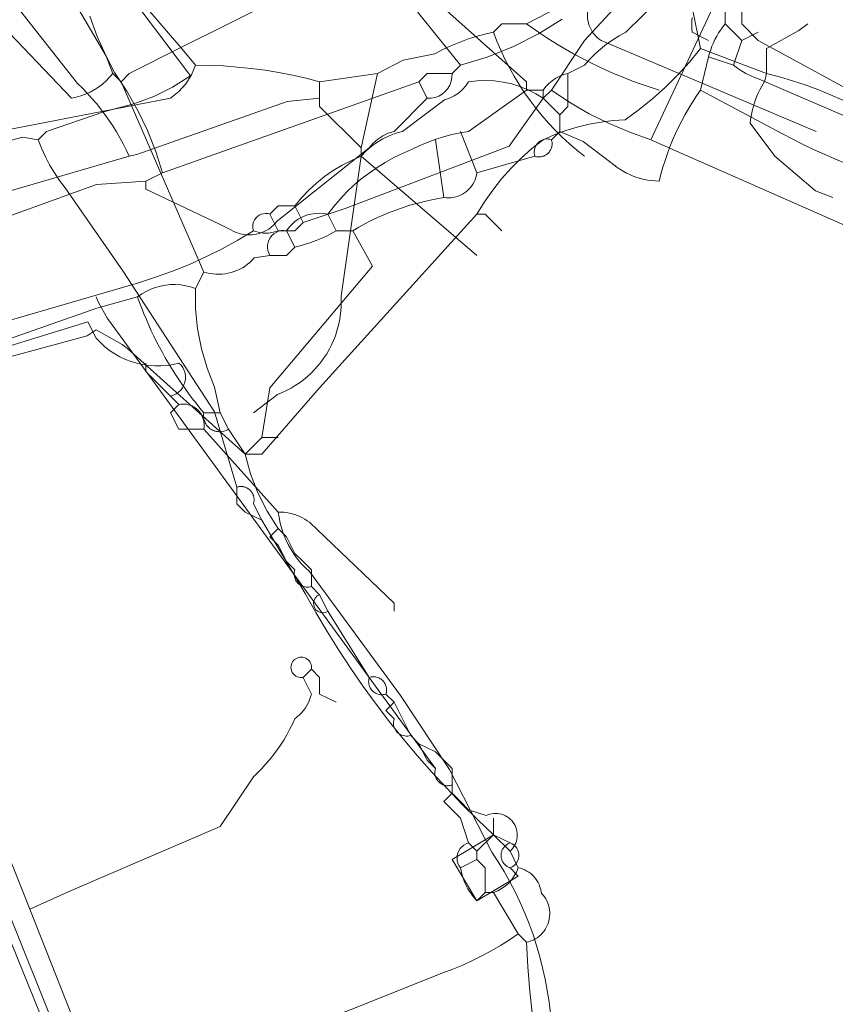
# Model space of a CAD drawing. Header units: inches. Extents: x 158416 to 160804, y 432611 to 437652.
# Tile 117 of 193: x 158597 to 158629, y 436075 to 436115. Entities that reach past the tile are written whole.
import ezdxf

# ---------------------------------------------------------------- set-up
doc = ezdxf.new("R2010")
doc.units = ezdxf.units.IN
doc.header["$MEASUREMENT"] = 0
doc.linetypes.add('COPIER_315', pattern=[0])
doc.linetypes.add('DASHDOT', pattern=[0])
for name, color, linetype in [('4.1-RIOOL-BESTAAND', 251, 'Continuous'), ('4.2-K&L-LAAGSPANNING', 10, 'Continuous'), ('4.2-K&L-LAGEDRUK GAS', 42, 'Continuous'), ('4.2-K&L-MIDDENSPANNING', 10, 'Continuous'), ('4.2-K&L-SIGNAAL KPN', 94, 'Continuous'), ('4.2-K&L-SIGNAAL UPC', 222, 'Continuous'), ('4.2-K&L-WATERLEIDING', 150, 'Continuous')]:
    doc.layers.add(name, color=color, linetype=linetype)

msp = doc.modelspace()

# ---------------------------------------------------------------- linework, layer by layer
at = {"layer": '4.1-RIOOL-BESTAAND', "color": 2, "linetype": 'COPIER_315', "lineweight": 0, "ltscale": 5}
msp.add_line((158615, 436105.333), (158610.333, 436109.333), dxfattribs=at)
for points in [[(158601, 436109.333, 0), (158600.881, 436109.585, 0), (158600.754, 436109.833, 0), (158600.62, 436110.077, 0), (158600.48, 436110.317, 0), (158600.332, 436110.553, 0), (158600.178, 436110.785, 0), (158600.017, 436111.012, 0), (158599.849, 436111.234, 0), (158599.675, 436111.452, 0), (158599.495, 436111.664, 0), (158599.309, 436111.871, 0), (158599.117, 436112.072, 0), (158598.919, 436112.268, 0), (158592.481, 436120.422, 0), (158592.333, 436121, 0)], [(158603.667, 436113, 0), (158604.229, 436112.992, 0), (158604.79, 436112.968, 0), (158605.351, 436112.926, 0), (158605.91, 436112.869, 0), (158606.467, 436112.794, 0), (158607.022, 436112.704, 0), (158607.574, 436112.596, 0), (158608.122, 436112.473, 0), (158608.667, 436112.333, 0), (158611, 436112.667, 0), (158612.026, 436113.205, 0), (158613.308, 436113.461, 0), (158613.627, 436113.628, 0), (158613.954, 436113.781, 0), (158614.287, 436113.92, 0), (158614.625, 436114.045, 0), (158614.968, 436114.156, 0), (158615.315, 436114.252, 0), (158615.667, 436114.333, 0), (158616, 436114.667, 0), (158617, 436114.667, 0), (158618.692, 436115.539, 0)], [(158628.667, 436110.333, 0), (158620, 436114, 0), (158619.926, 436114.052, 0), (158619.856, 436114.109, 0), (158619.79, 436114.171, 0), (158619.73, 436114.238, 0), (158619.675, 436114.31, 0), (158619.625, 436114.385, 0), (158619.582, 436114.464, 0), (158619.544, 436114.547, 0), (158619.513, 436114.631, 0), (158619.489, 436114.718, 0), (158619.471, 436114.807, 0), (158619.46, 436114.897, 0), (158619.456, 436114.987, 0), (158619.459, 436115.077, 0), (158619.469, 436115.167, 0), (158619.485, 436115.256, 0), (158619.509, 436115.343, 0), (158619.539, 436115.428, 0), (158619.575, 436115.511, 0), (158619.618, 436115.591, 0), (158619.667, 436115.667, 0)], [(158624.333, 436114, 0), (158623.667, 436114.333, 0), (158623.661, 436114.481, 0), (158623.659, 436114.63, 0), (158623.66, 436114.778, 0), (158623.665, 436114.926, 0)], [(158606, 436099, 0), (158606.967, 436099.733, 0), (158607.153, 436099.81, 0), (158607.336, 436099.896, 0), (158607.514, 436099.991, 0), (158607.687, 436100.094, 0), (158607.854, 436100.207, 0), (158608.016, 436100.328, 0), (158608.171, 436100.456, 0), (158608.32, 436100.593, 0), (158608.461, 436100.737, 0), (158608.595, 436100.887, 0), (158608.722, 436101.045, 0), (158608.84, 436101.208, 0), (158608.95, 436101.377, 0), (158609.051, 436101.552, 0), (158609.143, 436101.731, 0), (158609.226, 436101.915, 0), (158609.299, 436102.103, 0), (158609.363, 436102.295, 0), (158609.417, 436102.489, 0), (158609.462, 436102.686, 0), (158609.496, 436102.884, 0), (158609.52, 436103.085, 0), (158609.534, 436103.286, 0), (158609.538, 436103.488, 0), (158609.532, 436103.689, 0), (158610.333, 436109.333, 0), (158610.333, 436109.667, 0), (158611, 436112.667, 0)], [(158610.333, 436109.667, 0), (158608.667, 436111.333, 0), (158608.667, 436111.667, 0), (158608.667, 436112.333, 0)], [(158589, 436106.333, 0), (158589.667, 436106.333, 0), (158589.701, 436106.414, 0), (158589.749, 436106.488, 0), (158589.808, 436106.552, 0), (158589.877, 436106.607, 0), (158589.954, 436106.649, 0), (158590.036, 436106.677, 0), (158590.123, 436106.692, 0), (158590.211, 436106.692, 0), (158590.297, 436106.677, 0), (158590.38, 436106.649, 0), (158590.457, 436106.607, 0), (158590.526, 436106.552, 0), (158590.585, 436106.488, 0), (158590.632, 436106.414, 0), (158590.667, 436106.333, 0), (158601, 436109.333, 0), (158601.3, 436109.4, 0), (158607.359, 436111.539, 0), (158608.667, 436111.667, 0)], [(158606.333, 436055.333, 0), (158597, 436079, 0), (158592.9, 436089.3, 0)], [(158597, 436079, 0), (158598.633, 436079.733, 0), (158604.667, 436082.333, 0), (158606, 436084.333, 0), (158606.175, 436084.499, 0), (158606.344, 436084.67, 0), (158606.506, 436084.848, 0), (158606.663, 436085.031, 0), (158606.813, 436085.219, 0), (158606.956, 436085.412, 0), (158607.092, 436085.611, 0), (158607.222, 436085.814, 0), (158607.344, 436086.021, 0), (158607.459, 436086.232, 0), (158607.567, 436086.448, 0), (158607.667, 436086.667, 0), (158607.764, 436086.742, 0), (158607.856, 436086.823, 0), (158607.941, 436086.911, 0), (158608.02, 436087.006, 0), (158608.092, 436087.105, 0), (158608.156, 436087.21, 0), (158608.213, 436087.319, 0), (158608.262, 436087.432, 0), (158608.302, 436087.548, 0), (158608.333, 436087.667, 0), (158608, 436088.333, 0), (158607.941, 436088.327, 0), (158607.881, 436088.329, 0), (158607.822, 436088.34, 0), (158607.765, 436088.359, 0), (158607.711, 436088.386, 0), (158607.663, 436088.421, 0), (158607.619, 436088.463, 0), (158607.582, 436088.51, 0), (158607.552, 436088.562, 0), (158607.531, 436088.618, 0), (158607.517, 436088.676, 0), (158607.512, 436088.736, 0), (158607.515, 436088.796, 0), (158607.528, 436088.854, 0), (158607.548, 436088.911, 0), (158607.577, 436088.963, 0), (158607.613, 436089.011, 0), (158607.655, 436089.054, 0), (158607.703, 436089.09, 0), (158607.756, 436089.118, 0), (158607.812, 436089.139, 0), (158607.871, 436089.151, 0), (158607.931, 436089.155, 0), (158607.99, 436089.15, 0), (158608.049, 436089.136, 0), (158608.105, 436089.114, 0), (158608.157, 436089.085, 0), (158608.204, 436089.048, 0), (158608.245, 436089.004, 0), (158608.28, 436088.955, 0), (158608.307, 436088.902, 0), (158608.327, 436088.845, 0), (158608.337, 436088.786, 0), (158608.34, 436088.726, 0), (158608.333, 436088.667, 0)], [(158609.333, 436087.333, 0), (158608.667, 436087.667, 0), (158608.667, 436088.333, 0), (158608.333, 436088.667, 0), (158608, 436088.333, 0)]]:
    msp.add_polyline3d(points, dxfattribs=at)
for centre, radius, start, end in [((158627.578, 436129.156), 17.939, 233.8688, 253.0017), ((158626.091, 436118.133), 11.095, 200.0278, 232.4793)]:
    msp.add_arc(centre, radius, start, end, dxfattribs=at)
at = {"layer": '4.2-K&L-LAAGSPANNING', "linetype": 'DASHDOT', "lineweight": 0, "ltscale": 2}
for p, q in [((158613.667, 436107.667), (158613.333, 436110)), ((158609.333, 436106.333), (158609, 436107)), ((158607.667, 436105.667), (158607.333, 436106.333)), ((158604, 436099), (158604.667, 436099)), ((158606.333, 436098), (158607, 436098)), ((158616.333, 436081.333), (158615.667, 436082)), ((158614.333, 436080.667), (158615, 436081))]:
    msp.add_line(p, q, dxfattribs=at)
for points in [[(158580, 436131.667, 0), (158585.333, 436126, 0), (158585.333, 436125.667, 0), (158598.667, 436111.667, 0), (158598.861, 436111.708, 0), (158599.052, 436111.764, 0), (158599.238, 436111.833, 0), (158599.419, 436111.916, 0), (158599.593, 436112.012, 0), (158599.759, 436112.12, 0), (158599.918, 436112.241, 0), (158600.066, 436112.372, 0), (158600.205, 436112.515, 0), (158600.333, 436112.667, 0)], [(158617, 436112, 0), (158617, 436112.333, 0), (158612.06, 436116.747, 0), (158611, 436117.667, 0), (158603, 436113.667, 0), (158601, 436112.667, 0), (158600.667, 436112.333, 0)], [(158625.667, 436114, 0), (158625, 436114.667, 0), (158625, 436115.333, 0), (158624.667, 436115.667, 0), (158624.667, 436116.333, 0)], [(158606.667, 436105.333, 0), (158606.617, 436105.429, 0), (158606.583, 436105.532, 0), (158606.566, 436105.639, 0), (158606.568, 436105.747, 0), (158606.587, 436105.853, 0), (158606.623, 436105.955, 0), (158606.675, 436106.05, 0), (158606.742, 436106.135, 0), (158606.822, 436106.207, 0), (158606.913, 436106.266, 0), (158607.013, 436106.308, 0), (158607.118, 436106.334, 0), (158607.226, 436106.343, 0), (158607.333, 436106.333, 0), (158607.437, 436106.473, 0), (158607.555, 436106.6, 0), (158607.687, 436106.713, 0), (158607.83, 436106.811, 0), (158607.983, 436106.893, 0), (158608.144, 436106.957, 0), (158608.311, 436107.003, 0), (158608.483, 436107.031, 0), (158608.656, 436107.04, 0), (158608.829, 436107.029, 0), (158609, 436107, 0), (158609.239, 436107.31, 0), (158609.494, 436107.608, 0), (158609.764, 436107.892, 0), (158610.048, 436108.162, 0), (158610.345, 436108.417, 0), (158610.656, 436108.657, 0), (158610.978, 436108.88, 0), (158611.311, 436109.086, 0), (158611.654, 436109.276, 0), (158612.006, 436109.447, 0), (158612.367, 436109.6, 0), (158612.679, 436109.751, 0), (158612.997, 436109.886, 0), (158613.322, 436110.007, 0), (158613.652, 436110.112, 0), (158613.987, 436110.202, 0), (158614.325, 436110.275, 0), (158614.667, 436110.333, 0), (158617, 436112, 0), (158617.667, 436112, 0), (158617.776, 436112.138, 0), (158617.899, 436112.263, 0), (158618.034, 436112.375, 0), (158618.18, 436112.472, 0), (158618.335, 436112.554, 0), (158618.498, 436112.619, 0), (158618.667, 436112.667, 0), (158619.333, 436113, 0), (158619.537, 436113.229, 0), (158619.754, 436113.447, 0), (158619.982, 436113.652, 0), (158620.222, 436113.843, 0), (158620.472, 436114.021, 0), (158620.732, 436114.185, 0), (158621, 436114.333, 0), (158622.333, 436115.667, 0)], [(158608.333, 436092, 0), (158608.333, 436092.667, 0), (158608, 436093, 0), (158607.667, 436093.333, 0), (158607.333, 436094, 0), (158607, 436094.333, 0), (158606.557, 436095.03, 0), (158606.184, 436095.767, 0), (158605.887, 436096.537, 0), (158605.667, 436097.333, 0), (158605, 436098.333, 0), (158604.667, 436099, 0), (158604.433, 436100.033, 0), (158604.133, 436100.791, 0), (158603.904, 436101.573, 0), (158603.75, 436102.374, 0), (158603.67, 436103.185, 0), (158603.667, 436104, 0), (158604, 436104.667, 0), (158600.667, 436112.333, 0), (158600.333, 436112.667, 0), (158600.067, 436113.367, 0), (158599.711, 436114.16, 0), (158599.413, 436114.978, 0)], [(158615, 436108.667, 0), (158617.333, 436109.333, 0), (158617.317, 436109.396, 0), (158617.308, 436109.46, 0), (158617.307, 436109.525, 0), (158617.314, 436109.589, 0), (158617.329, 436109.652, 0), (158617.351, 436109.713, 0), (158617.381, 436109.771, 0), (158617.418, 436109.824, 0), (158617.461, 436109.873, 0), (158617.509, 436109.916, 0), (158617.563, 436109.952, 0), (158617.62, 436109.982, 0), (158617.681, 436110.005, 0), (158617.744, 436110.02, 0), (158617.808, 436110.027, 0), (158617.873, 436110.026, 0), (158617.937, 436110.017, 0), (158618, 436110, 0), (158618.333, 436110.333, 0), (158619.273, 436109.92, 0), (158620.393, 436109.08, 0), (158620.51, 436108.983, 0), (158620.631, 436108.891, 0), (158620.756, 436108.806, 0), (158620.886, 436108.728, 0), (158621.019, 436108.656, 0), (158621.156, 436108.591, 0), (158621.296, 436108.533, 0), (158621.439, 436108.482, 0), (158621.584, 436108.438, 0), (158621.732, 436108.402, 0), (158621.881, 436108.374, 0), (158622.031, 436108.352, 0), (158622.182, 436108.339, 0), (158622.333, 436108.333, 0), (158622.407, 436108.613, 0), (158622.488, 436108.891, 0), (158622.576, 436109.166, 0), (158622.671, 436109.44, 0), (158622.774, 436109.71, 0), (158622.883, 436109.978, 0), (158622.999, 436110.243, 0), (158623.122, 436110.505, 0), (158623.252, 436110.763, 0), (158623.389, 436111.018, 0), (158623.532, 436111.269, 0), (158623.682, 436111.517, 0), (158623.838, 436111.761, 0), (158624, 436112, 0), (158624.333, 436113.333, 0), (158624.37, 436113.479, 0), (158624.414, 436113.623, 0), (158624.465, 436113.765, 0), (158624.522, 436113.904, 0), (158624.586, 436114.04, 0), (158624.657, 436114.173, 0), (158624.734, 436114.303, 0), (158624.817, 436114.428, 0), (158624.905, 436114.55, 0), (158625, 436114.667, 0)], [(158625.333, 436113, 0), (158625.667, 436114, 0), (158626.333, 436114.333, 0)], [(158641.333, 436104.333, 0), (158640.3, 436104.567, 0), (158636.333, 436105.667, 0), (158635.667, 436106.333, 0), (158635.667, 436108, 0), (158635, 436108.667, 0), (158630.633, 436110.6, 0), (158626.367, 436112.433, 0), (158626.181, 436112.501, 0), (158626, 436112.58, 0), (158625.825, 436112.67, 0), (158625.654, 436112.77, 0), (158625.49, 436112.88, 0), (158625.333, 436113, 0), (158624.333, 436113.333, 0)], [(158617.333, 436109.333, 0), (158617.368, 436109.323, 0), (158617.404, 436109.315, 0), (158617.44, 436109.31, 0), (158617.476, 436109.307, 0), (158617.513, 436109.306, 0), (158617.549, 436109.308, 0), (158617.585, 436109.313, 0), (158617.621, 436109.32, 0), (158617.656, 436109.33, 0), (158617.691, 436109.342, 0), (158617.724, 436109.356, 0), (158617.757, 436109.373, 0), (158617.788, 436109.392, 0), (158617.818, 436109.413, 0), (158617.846, 436109.436, 0), (158617.873, 436109.461, 0), (158617.898, 436109.487, 0), (158617.921, 436109.516, 0), (158617.942, 436109.545, 0), (158617.961, 436109.577, 0), (158617.977, 436109.609, 0), (158617.992, 436109.643, 0), (158618.004, 436109.677, 0), (158618.013, 436109.712, 0), (158618.02, 436109.748, 0), (158618.025, 436109.784, 0), (158618.027, 436109.821, 0), (158618.027, 436109.857, 0), (158618.024, 436109.893, 0), (158618.018, 436109.93, 0), (158618.01, 436109.965, 0), (158618, 436110, 0), (158618.333, 436110.333, 0), (158618.333, 436111, 0), (158618.667, 436111.333, 0), (158618.667, 436112.667, 0)], [(158618.333, 436111, 0), (158617.667, 436111.667, 0), (158617.667, 436112, 0)], [(158629.851, 436109.043, 0), (158629.418, 436109.223, 0), (158628.987, 436109.41, 0), (158628.56, 436109.605, 0), (158628.137, 436109.807, 0), (158627.717, 436110.017, 0), (158627.3, 436110.233, 0), (158624, 436112, 0)], [(158604, 436104.667, 0), (158604.12, 436104.633, 0), (158604.241, 436104.607, 0), (158604.364, 436104.589, 0), (158604.487, 436104.578, 0), (158604.611, 436104.576, 0), (158604.735, 436104.582, 0), (158604.859, 436104.596, 0), (158604.981, 436104.617, 0), (158605.101, 436104.647, 0), (158605.22, 436104.684, 0), (158605.335, 436104.728, 0), (158605.448, 436104.781, 0), (158605.557, 436104.84, 0), (158605.662, 436104.906, 0), (158605.763, 436104.979, 0), (158605.858, 436105.058, 0), (158605.949, 436105.143, 0), (158606.033, 436105.233, 0), (158606.667, 436105.333, 0), (158607.333, 436105.333, 0), (158607.667, 436105.667, 0), (158607.885, 436105.721, 0), (158608.102, 436105.784, 0), (158608.315, 436105.855, 0), (158608.526, 436105.935, 0), (158608.734, 436106.023, 0), (158608.937, 436106.118, 0), (158609.137, 436106.222, 0), (158609.333, 436106.333, 0), (158610, 436106.333, 0), (158610.242, 436106.475, 0), (158610.488, 436106.609, 0), (158610.738, 436106.737, 0), (158610.991, 436106.858, 0), (158611.247, 436106.972, 0), (158611.507, 436107.078, 0), (158611.769, 436107.178, 0), (158612.034, 436107.27, 0), (158612.301, 436107.355, 0), (158612.57, 436107.432, 0), (158612.842, 436107.502, 0), (158613.115, 436107.565, 0), (158613.39, 436107.619, 0), (158613.667, 436107.667, 0), (158613.764, 436107.656, 0), (158613.861, 436107.654, 0), (158613.959, 436107.659, 0), (158614.055, 436107.673, 0), (158614.151, 436107.695, 0), (158614.244, 436107.725, 0), (158614.334, 436107.762, 0), (158614.421, 436107.807, 0), (158614.503, 436107.859, 0), (158614.581, 436107.917, 0), (158614.654, 436107.982, 0), (158614.722, 436108.053, 0), (158614.783, 436108.129, 0), (158614.837, 436108.21, 0), (158614.885, 436108.295, 0), (158614.925, 436108.384, 0), (158614.958, 436108.476, 0), (158614.983, 436108.571, 0), (158615, 436108.667, 0), (158614.333, 436110.333, 0)], [(158605.667, 436097.333, 0), (158606.333, 436098, 0), (158606.667, 436100, 0), (158610.8, 436104.9, 0), (158610, 436106.333, 0)], [(158581.333, 436098, 0), (158582, 436097.667, 0), (158587, 436098.667, 0), (158587.667, 436099, 0), (158599.696, 436103.216, 0), (158601.333, 436103.667, 0), (158601.501, 436103.784, 0), (158601.679, 436103.887, 0), (158601.865, 436103.975, 0), (158602.057, 436104.046, 0), (158602.255, 436104.101, 0), (158602.456, 436104.138, 0), (158602.661, 436104.159, 0), (158602.866, 436104.162, 0), (158603.07, 436104.147, 0), (158603.273, 436104.115, 0), (158603.472, 436104.066, 0), (158603.667, 436104, 0)], [(158605, 436098.333, 0), (158604.955, 436098.307, 0), (158604.908, 436098.285, 0), (158604.859, 436098.266, 0), (158604.809, 436098.251, 0), (158604.758, 436098.24, 0), (158604.706, 436098.234, 0), (158604.654, 436098.231, 0), (158604.601, 436098.233, 0), (158604.549, 436098.239, 0), (158604.498, 436098.249, 0), (158604.448, 436098.263, 0), (158604.399, 436098.28, 0), (158604.351, 436098.302, 0), (158604.305, 436098.328, 0), (158604.262, 436098.357, 0), (158604.221, 436098.389, 0), (158604.183, 436098.425, 0), (158604.147, 436098.463, 0), (158604.115, 436098.504, 0), (158604.086, 436098.548, 0), (158604.061, 436098.593, 0), (158604.039, 436098.641, 0), (158604.021, 436098.69, 0), (158604.008, 436098.741, 0), (158603.998, 436098.792, 0), (158603.992, 436098.844, 0), (158603.991, 436098.896, 0), (158603.993, 436098.948, 0), (158604, 436099, 0), (158603.843, 436099.189, 0), (158603.689, 436099.38, 0), (158603.538, 436099.574, 0), (158603.39, 436099.771, 0), (158603.246, 436099.97, 0), (158603.105, 436100.171, 0), (158602.968, 436100.374, 0), (158602.834, 436100.58, 0), (158602.703, 436100.788, 0), (158602.576, 436100.998, 0), (158602.452, 436101.211, 0), (158602.332, 436101.425, 0), (158602.215, 436101.641, 0), (158602.102, 436101.86, 0), (158601.993, 436102.08, 0), (158601.888, 436102.301, 0), (158601.786, 436102.525, 0), (158601.688, 436102.75, 0), (158601.593, 436102.977, 0), (158601.503, 436103.206, 0), (158601.416, 436103.435, 0), (158601.333, 436103.667, 0)], [(158611.333, 436087.667, 0), (158611.282, 436087.652, 0), (158611.23, 436087.643, 0), (158611.177, 436087.64, 0), (158611.124, 436087.641, 0), (158611.072, 436087.648, 0), (158611.02, 436087.661, 0), (158610.97, 436087.678, 0), (158610.922, 436087.7, 0), (158610.876, 436087.727, 0), (158610.833, 436087.758, 0), (158610.794, 436087.794, 0), (158610.758, 436087.833, 0), (158610.727, 436087.876, 0), (158610.7, 436087.922, 0), (158610.678, 436087.97, 0), (158610.661, 436088.02, 0), (158610.648, 436088.072, 0), (158610.641, 436088.124, 0), (158610.64, 436088.177, 0), (158610.643, 436088.23, 0), (158610.652, 436088.282, 0), (158610.667, 436088.333, 0), (158609, 436091, 0), (158608.667, 436091.667, 0), (158608.333, 436092, 0), (158608.282, 436091.986, 0), (158608.23, 436091.977, 0), (158608.177, 436091.973, 0), (158608.124, 436091.975, 0), (158608.072, 436091.982, 0), (158608.02, 436091.994, 0), (158607.97, 436092.011, 0), (158607.922, 436092.034, 0), (158607.876, 436092.06, 0), (158607.833, 436092.092, 0), (158607.794, 436092.127, 0), (158607.759, 436092.167, 0), (158607.727, 436092.209, 0), (158607.7, 436092.255, 0), (158607.678, 436092.303, 0), (158607.661, 436092.353, 0), (158607.648, 436092.405, 0), (158607.641, 436092.457, 0), (158607.64, 436092.51, 0), (158607.643, 436092.563, 0), (158607.652, 436092.616, 0), (158607.667, 436092.667, 0), (158607.333, 436093, 0), (158607, 436093.667, 0), (158606.667, 436094, 0), (158607, 436094.333, 0)], [(158614, 436084, 0), (158613.96, 436083.989, 0), (158613.919, 436083.98, 0), (158613.878, 436083.975, 0), (158613.836, 436083.973, 0), (158613.795, 436083.974, 0), (158613.753, 436083.979, 0), (158613.712, 436083.987, 0), (158613.672, 436083.998, 0), (158613.633, 436084.013, 0), (158613.595, 436084.03, 0), (158613.559, 436084.05, 0), (158613.524, 436084.073, 0), (158613.491, 436084.099, 0), (158613.461, 436084.127, 0), (158613.432, 436084.158, 0), (158613.407, 436084.191, 0), (158613.384, 436084.225, 0), (158613.363, 436084.262, 0), (158613.346, 436084.3, 0), (158613.332, 436084.339, 0), (158613.32, 436084.379, 0), (158613.312, 436084.42, 0), (158613.308, 436084.461, 0), (158613.306, 436084.503, 0), (158613.308, 436084.544, 0), (158613.313, 436084.586, 0), (158613.322, 436084.627, 0), (158613.333, 436084.667, 0), (158613, 436085, 0), (158612.667, 436085.667, 0), (158612.333, 436086, 0), (158612, 436086.667, 0), (158611.667, 436087.333, 0), (158611.333, 436087.667, 0), (158611.345, 436087.707, 0), (158611.353, 436087.748, 0), (158611.358, 436087.789, 0), (158611.36, 436087.83, 0), (158611.359, 436087.872, 0), (158611.354, 436087.914, 0), (158611.346, 436087.954, 0), (158611.335, 436087.995, 0), (158611.321, 436088.034, 0), (158611.303, 436088.072, 0), (158611.283, 436088.108, 0), (158611.26, 436088.143, 0), (158611.234, 436088.175, 0), (158611.206, 436088.206, 0), (158611.175, 436088.234, 0), (158611.143, 436088.26, 0), (158611.108, 436088.283, 0), (158611.072, 436088.303, 0), (158611.034, 436088.321, 0), (158610.995, 436088.335, 0), (158610.954, 436088.346, 0), (158610.914, 436088.354, 0), (158610.872, 436088.359, 0), (158610.83, 436088.36, 0), (158610.789, 436088.358, 0), (158610.748, 436088.353, 0), (158610.707, 436088.345, 0), (158610.667, 436088.333, 0)], [(158617, 436077.667, 0), (158617.09, 436077.689, 0), (158617.178, 436077.719, 0), (158617.264, 436077.755, 0), (158617.346, 436077.798, 0), (158617.425, 436077.847, 0), (158617.499, 436077.903, 0), (158617.569, 436077.964, 0), (158617.634, 436078.031, 0), (158617.693, 436078.102, 0), (158617.747, 436078.178, 0), (158617.794, 436078.258, 0), (158617.835, 436078.342, 0), (158617.869, 436078.428, 0), (158617.896, 436078.517, 0), (158617.916, 436078.608, 0), (158617.929, 436078.7, 0), (158617.934, 436078.792, 0), (158617.932, 436078.885, 0), (158617.923, 436078.978, 0), (158617.906, 436079.069, 0), (158617.883, 436079.159, 0), (158617.852, 436079.246, 0), (158617.814, 436079.331, 0), (158617.77, 436079.413, 0), (158617.719, 436079.491, 0), (158617.662, 436079.565, 0), (158617.6, 436079.633, 0), (158617.587, 436079.726, 0), (158617.567, 436079.817, 0), (158617.54, 436079.906, 0), (158617.505, 436079.992, 0), (158617.464, 436080.076, 0), (158617.417, 436080.156, 0), (158617.363, 436080.232, 0), (158617.303, 436080.304, 0), (158617.238, 436080.37, 0), (158617.168, 436080.431, 0), (158617.093, 436080.487, 0), (158617.014, 436080.536, 0), (158616.931, 436080.579, 0), (158616.846, 436080.615, 0), (158616.757, 436080.645, 0), (158616.667, 436080.667, 0), (158616.333, 436081.333, 0), (158616.391, 436081.39, 0), (158616.443, 436081.451, 0), (158616.489, 436081.518, 0), (158616.529, 436081.588, 0), (158616.563, 436081.661, 0), (158616.589, 436081.738, 0), (158616.608, 436081.816, 0), (158616.62, 436081.896, 0), (158616.624, 436081.977, 0), (158616.621, 436082.057, 0), (158616.611, 436082.137, 0), (158616.593, 436082.216, 0), (158616.568, 436082.293, 0), (158616.536, 436082.367, 0), (158616.497, 436082.438, 0), (158616.452, 436082.505, 0), (158616.401, 436082.567, 0), (158616.344, 436082.625, 0), (158616.282, 436082.677, 0), (158616.216, 436082.723, 0), (158616.146, 436082.762, 0), (158616.072, 436082.796, 0), (158615.996, 436082.822, 0), (158615.917, 436082.841, 0), (158615.837, 436082.852, 0), (158615.757, 436082.856, 0), (158615.676, 436082.853, 0), (158615.596, 436082.842, 0), (158615.517, 436082.824, 0), (158615.441, 436082.799, 0), (158615.367, 436082.767, 0), (158614.667, 436083, 0), (158614.333, 436083.333, 0), (158614, 436083.667, 0), (158614, 436084, 0), (158614, 436084.667, 0), (158613.667, 436085, 0), (158613.333, 436085.333, 0), (158612.667, 436085.667, 0), (158612.333, 436086, 0), (158612.274, 436085.984, 0), (158612.213, 436085.975, 0), (158612.152, 436085.973, 0), (158612.091, 436085.979, 0), (158612.031, 436085.991, 0), (158611.972, 436086.01, 0), (158611.917, 436086.036, 0), (158611.865, 436086.068, 0), (158611.816, 436086.106, 0), (158611.773, 436086.15, 0), (158611.735, 436086.198, 0), (158611.703, 436086.25, 0), (158611.677, 436086.306, 0), (158611.658, 436086.364, 0), (158611.645, 436086.424, 0), (158611.64, 436086.485, 0), (158611.642, 436086.547, 0), (158611.651, 436086.607, 0), (158611.667, 436086.667, 0), (158611.333, 436087, 0), (158611.667, 436087.333, 0)], [(158615, 436081.333, 0), (158614.667, 436081.667, 0), (158614.333, 436082.667, 0), (158614, 436083, 0), (158613.667, 436083.333, 0), (158614, 436083.667, 0)], [(158615.333, 436079.667, 0), (158615.333, 436080.667, 0), (158615, 436081, 0), (158615, 436081.333, 0), (158615.667, 436082, 0), (158615.667, 436082.667, 0)], [(158617.243, 436074.706, 0), (158617.126, 436075.689, 0), (158617.045, 436076.677, 0), (158617, 436077.667, 0), (158616.667, 436078, 0), (158615.667, 436079.667, 0), (158615.333, 436079.667, 0), (158615, 436079.333, 0), (158614.807, 436079.565, 0), (158614.641, 436079.818, 0), (158614.506, 436080.089, 0), (158614.403, 436080.373, 0), (158614.333, 436080.667, 0), (158614.277, 436080.753, 0), (158614.235, 436080.848, 0), (158614.209, 436080.949, 0), (158614.2, 436081.052, 0), (158614.208, 436081.155, 0), (158614.232, 436081.256, 0), (158614.273, 436081.351, 0), (158614.329, 436081.439, 0), (158614.398, 436081.516, 0), (158614.479, 436081.581, 0), (158614.569, 436081.631, 0), (158614.667, 436081.667, 0)], [(158602.367, 436071.933, 0), (158613.633, 436076.433, 0), (158614.034, 436076.584, 0), (158614.429, 436076.749, 0), (158614.819, 436076.926, 0), (158615.202, 436077.116, 0), (158615.579, 436077.319, 0), (158615.949, 436077.534, 0), (158616.312, 436077.761, 0), (158616.667, 436078, 0)]]:
    msp.add_polyline3d(points, dxfattribs=at)
for centre, radius, start, end in [((158608.796, 436091.315), 0.375, 110.204, 302.9471), ((158615.12, 436081.213), 1.64, 289.458, 340.542)]:
    msp.add_arc(centre, radius, start, end, dxfattribs=at)
at = {"layer": '4.2-K&L-LAGEDRUK GAS', "linetype": 'Continuous', "lineweight": 0, "ltscale": 15}
for points in [[(158637.333, 436108, 0), (158626.333, 436114, 0), (158625.667, 436114.667, 0), (158625.667, 436116, 0)], [(158594.7, 436101.233, 0), (158599.333, 436102.667, 0), (158599.667, 436102, 0), (158599.835, 436101.823, 0), (158600.016, 436101.659, 0), (158600.209, 436101.508, 0), (158600.412, 436101.373, 0), (158600.625, 436101.252, 0), (158600.846, 436101.148, 0), (158601.074, 436101.061, 0), (158601.308, 436100.991, 0), (158601.547, 436100.938, 0), (158601.789, 436100.903, 0), (158602.033, 436100.886, 0), (158602.277, 436100.888, 0), (158602.521, 436100.907, 0), (158602.762, 436100.945, 0), (158603, 436101, 0), (158603.085, 436100.914, 0), (158603.155, 436100.815, 0), (158603.209, 436100.707, 0), (158603.245, 436100.591, 0), (158603.263, 436100.472, 0), (158603.262, 436100.351, 0), (158603.241, 436100.231, 0), (158603.203, 436100.117, 0), (158603.147, 436100.009, 0), (158603.075, 436099.912, 0), (158602.989, 436099.827, 0), (158602.89, 436099.757, 0), (158602.782, 436099.703, 0), (158602.667, 436099.667, 0), (158603, 436099.333, 0), (158602.667, 436099, 0), (158603, 436098.333, 0), (158604, 436098.333, 0)], [(158602.667, 436099.667, 0), (158601.667, 436100.667, 0), (158601.667, 436101, 0)], [(158611.667, 436091, 0), (158611.667, 436091.333, 0), (158608.258, 436094.584, 0), (158608.166, 436094.649, 0), (158608.071, 436094.709, 0), (158607.973, 436094.764, 0), (158607.872, 436094.814, 0), (158607.769, 436094.857, 0), (158607.663, 436094.896, 0), (158607.556, 436094.928, 0), (158607.447, 436094.955, 0), (158607.336, 436094.975, 0), (158607.225, 436094.99, 0), (158607.112, 436094.998, 0), (158607, 436095, 0), (158604, 436098.333, 0), (158604.012, 436098.408, 0), (158604.016, 436098.484, 0), (158604.015, 436098.56, 0), (158604.006, 436098.635, 0), (158603.99, 436098.71, 0), (158603.968, 436098.782, 0), (158603.94, 436098.853, 0), (158603.905, 436098.92, 0), (158603.865, 436098.985, 0), (158603.819, 436099.045, 0), (158603.768, 436099.101, 0), (158603.712, 436099.152, 0), (158603.651, 436099.198, 0), (158603.587, 436099.239, 0), (158603.52, 436099.273, 0), (158603.449, 436099.302, 0), (158603.376, 436099.324, 0), (158603.302, 436099.339, 0), (158603.227, 436099.348, 0), (158603.151, 436099.35, 0), (158603.075, 436099.345, 0), (158603, 436099.333, 0)], [(158617.96, 436074.797, 0), (158617.905, 436075.26, 0), (158617.834, 436075.72, 0), (158617.749, 436076.178, 0), (158617.648, 436076.633, 0), (158617.533, 436077.084, 0), (158617.403, 436077.532, 0), (158617.259, 436077.975, 0), (158617.1, 436078.412, 0), (158616.926, 436078.845, 0), (158616.739, 436079.271, 0), (158616.538, 436079.692, 0), (158616.324, 436080.105, 0), (158616.095, 436080.511, 0), (158615.854, 436080.91, 0), (158615.6, 436081.3, 0), (158613.9, 436084.633, 0), (158611.919, 436087.602, 0), (158608.253, 436092.607, 0), (158608.084, 436092.763, 0), (158607.925, 436092.93, 0), (158607.777, 436093.106, 0), (158607.64, 436093.291, 0), (158607.515, 436093.485, 0), (158607.401, 436093.685, 0), (158607.301, 436093.893, 0), (158607.213, 436094.106, 0), (158607.139, 436094.324, 0), (158607.079, 436094.546, 0), (158607.033, 436094.772, 0), (158607, 436095, 0)]]:
    msp.add_polyline3d(points, dxfattribs=at)
at = {"layer": '4.2-K&L-MIDDENSPANNING', "linetype": 'Continuous', "lineweight": 0, "ltscale": 1.75}
for points in [[(158574.667, 436104, 0), (158596.7, 436110.1, 0), (158597.333, 436110, 0), (158597.667, 436110.333, 0), (158599.971, 436111.118, 0), (158600.367, 436111.233, 0), (158601.188, 436111.447, 0), (158601.984, 436111.742, 0), (158602.746, 436112.117, 0), (158603.467, 436112.567, 0), (158599.081, 436118.398, 0), (158570.083, 436150.739, 0), (158545.667, 436176.333, 0)], [(158616.333, 436080.667, 0), (158616.414, 436080.701, 0), (158616.488, 436080.749, 0), (158616.552, 436080.808, 0), (158616.607, 436080.877, 0), (158616.649, 436080.954, 0), (158616.677, 436081.036, 0), (158616.692, 436081.123, 0), (158616.692, 436081.211, 0), (158616.677, 436081.297, 0), (158616.649, 436081.38, 0), (158616.607, 436081.457, 0), (158616.552, 436081.526, 0), (158616.488, 436081.585, 0), (158616.414, 436081.632, 0), (158616.333, 436081.667, 0), (158615.667, 436082, 0), (158615.024, 436082.608, 0), (158614.396, 436083.231, 0), (158613.783, 436083.868, 0), (158613.184, 436084.519, 0), (158612.6, 436085.184, 0), (158612.032, 436085.862, 0), (158611.48, 436086.553, 0), (158610.943, 436087.256, 0), (158610.423, 436087.972, 0), (158609.92, 436088.699, 0), (158609.433, 436089.438, 0), (158608.963, 436090.187, 0), (158608.511, 436090.948, 0), (158608.077, 436091.718, 0), (158606.333, 436094.667, 0), (158605.667, 436095, 0), (158605.333, 436095.333, 0), (158605.333, 436096, 0), (158604.433, 436099.033, 0), (158600.744, 436104.718, 0), (158598.413, 436108.06, 0), (158598.19, 436108.357, 0), (158597.983, 436108.666, 0), (158597.793, 436108.985, 0), (158597.621, 436109.315, 0), (158597.468, 436109.654, 0), (158597.333, 436110, 0)], [(158606.333, 436094.667, 0), (158606, 436095.333, 0), (158606.007, 436095.356, 0), (158606.013, 436095.379, 0), (158606.018, 436095.402, 0), (158606.022, 436095.426, 0), (158606.025, 436095.45, 0), (158606.027, 436095.473, 0), (158606.027, 436095.497, 0), (158606.027, 436095.521, 0), (158606.025, 436095.545, 0), (158606.023, 436095.568, 0), (158606.019, 436095.592, 0), (158606.015, 436095.615, 0), (158606.009, 436095.638, 0), (158606.002, 436095.661, 0), (158605.994, 436095.684, 0), (158605.985, 436095.706, 0), (158605.976, 436095.728, 0), (158605.965, 436095.749, 0), (158605.953, 436095.77, 0), (158605.94, 436095.79, 0), (158605.927, 436095.809, 0), (158605.913, 436095.828, 0), (158605.897, 436095.847, 0), (158605.881, 436095.864, 0), (158605.864, 436095.881, 0), (158605.847, 436095.897, 0), (158605.828, 436095.913, 0), (158605.809, 436095.927, 0), (158605.79, 436095.94, 0), (158605.77, 436095.953, 0), (158605.749, 436095.965, 0), (158605.728, 436095.976, 0), (158605.706, 436095.985, 0), (158605.684, 436095.994, 0), (158605.661, 436096.002, 0), (158605.638, 436096.009, 0), (158605.615, 436096.015, 0), (158605.592, 436096.019, 0), (158605.568, 436096.023, 0), (158605.545, 436096.025, 0), (158605.521, 436096.027, 0), (158605.497, 436096.027, 0), (158605.473, 436096.027, 0), (158605.45, 436096.025, 0), (158605.426, 436096.022, 0), (158605.402, 436096.018, 0), (158605.379, 436096.013, 0), (158605.356, 436096.007, 0), (158605.333, 436096, 0)], [(158615.667, 436082, 0), (158614, 436081, 0), (158615, 436079.333, 0), (158616.667, 436080.333, 0), (158616.333, 436080.667, 0), (158616.302, 436080.678, 0), (158616.272, 436080.691, 0), (158616.243, 436080.706, 0), (158616.215, 436080.723, 0), (158616.188, 436080.742, 0), (158616.162, 436080.762, 0), (158616.137, 436080.784, 0), (158616.114, 436080.808, 0), (158616.092, 436080.832, 0), (158616.072, 436080.859, 0), (158616.054, 436080.886, 0), (158616.037, 436080.914, 0), (158616.022, 436080.944, 0), (158616.01, 436080.974, 0), (158615.998, 436081.005, 0), (158615.989, 436081.036, 0), (158615.982, 436081.069, 0), (158615.977, 436081.101, 0), (158615.974, 436081.134, 0), (158615.973, 436081.167, 0), (158615.974, 436081.2, 0), (158615.977, 436081.232, 0), (158615.982, 436081.265, 0), (158615.989, 436081.297, 0), (158615.998, 436081.329, 0), (158616.01, 436081.36, 0), (158616.022, 436081.39, 0), (158616.037, 436081.419, 0), (158616.054, 436081.448, 0), (158616.072, 436081.475, 0), (158616.092, 436081.501, 0), (158616.114, 436081.526, 0), (158616.137, 436081.549, 0), (158616.162, 436081.571, 0), (158616.188, 436081.591, 0), (158616.215, 436081.61, 0), (158616.243, 436081.627, 0), (158616.272, 436081.642, 0), (158616.302, 436081.655, 0), (158616.333, 436081.667, 0)]]:
    msp.add_polyline3d(points, dxfattribs=at)
at = {"layer": '4.2-K&L-SIGNAAL KPN', "linetype": 'Continuous', "lineweight": 0, "ltscale": 1.75}
for p, q in [((158608, 436106.667), (158607.667, 436107.333)), ((158607, 436106.333), (158606.667, 436107))]:
    msp.add_line(p, q, dxfattribs=at)
for points in [[(158606, 436106.333, 0), (158606.195, 436106.271, 0), (158606.398, 436106.239, 0), (158606.603, 436106.239, 0), (158606.805, 436106.271, 0), (158607, 436106.333, 0), (158607.667, 436106.333, 0), (158608, 436106.667, 0), (158609.7, 436107.233, 0), (158616.3, 436109.733, 0), (158617.667, 436111.667, 0), (158618, 436112, 0), (158619.333, 436114, 0), (158623.333, 436118.333, 0)], [(158622, 436110, 0), (158625.1, 436116.633, 0)], [(158588, 436100.333, 0), (158601.367, 436104.233, 0), (158602.061, 436104.454, 0), (158602.747, 436104.703, 0), (158603.422, 436104.977, 0), (158604.086, 436105.278, 0), (158604.738, 436105.605, 0), (158605.376, 436105.957, 0), (158606, 436106.333, 0), (158605.979, 436106.42, 0), (158605.973, 436106.51, 0), (158605.982, 436106.599, 0), (158606.007, 436106.685, 0), (158606.045, 436106.766, 0), (158606.097, 436106.84, 0), (158606.16, 436106.903, 0), (158606.234, 436106.955, 0), (158606.315, 436106.993, 0), (158606.401, 436107.018, 0), (158606.49, 436107.027, 0), (158606.58, 436107.021, 0), (158606.667, 436107, 0), (158607, 436107.333, 0), (158607.667, 436107.333, 0), (158607.936, 436107.658, 0), (158608.226, 436107.963, 0), (158608.536, 436108.249, 0), (158608.865, 436108.513, 0), (158609.211, 436108.755, 0), (158609.572, 436108.973, 0), (158609.946, 436109.166, 0), (158610.333, 436109.333, 0), (158610.529, 436109.536, 0), (158610.742, 436109.721, 0), (158610.97, 436109.887, 0), (158611.212, 436110.032, 0), (158611.465, 436110.155, 0), (158611.729, 436110.256, 0), (158612, 436110.333, 0), (158613.7, 436111.6, 0), (158613.896, 436111.668, 0), (158614.081, 436111.76, 0), (158614.253, 436111.874, 0), (158614.41, 436112.01, 0), (158614.549, 436112.163, 0), (158614.667, 436112.333, 0), (158615.014, 436112.375, 0), (158615.363, 436112.387, 0), (158615.713, 436112.37, 0), (158616.059, 436112.323, 0), (158616.401, 436112.248, 0), (158616.735, 436112.143, 0), (158617.058, 436112.011, 0), (158617.37, 436111.852, 0), (158617.667, 436111.667, 0)], [(158662.205, 436074.308, 0), (158661.539, 436077.641, 0), (158661.205, 436079.308, 0), (158658.667, 436093, 0), (158657.667, 436094, 0), (158647.967, 436098.233, 0), (158647.333, 436098.333, 0), (158647, 436099, 0), (158644.633, 436099.9, 0), (158640.051, 436102.077, 0), (158636.282, 436104.59, 0), (158631.967, 436105.6, 0), (158622, 436110, 0), (158621.152, 436110.296, 0), (158620.325, 436110.646, 0), (158619.522, 436111.047, 0), (158618.746, 436111.499, 0), (158618, 436112, 0)]]:
    msp.add_polyline3d(points, dxfattribs=at)
at = {"layer": '4.2-K&L-SIGNAAL UPC', "linetype": 'Continuous', "lineweight": 0, "ltscale": 1.75}
for points in [[(158594, 436110, 0), (158602.667, 436111.667, 0), (158602.994, 436111.935, 0), (158603.275, 436112.252, 0), (158603.501, 436112.61, 0), (158603.667, 436113, 0), (158603.077, 436113.718, 0), (158583.333, 436136.667, 0)], [(158626, 436118, 0), (158625.333, 436117, 0), (158623.667, 436115.333, 0), (158624, 436113.667, 0), (158626.667, 436112.667, 0), (158627.191, 436112.529, 0), (158627.711, 436112.375, 0), (158628.226, 436112.203, 0), (158628.735, 436112.015, 0), (158629.237, 436111.811, 0), (158629.732, 436111.59, 0)], [(158629.333, 436107.667, 0), (158628.633, 436107.933, 0), (158627, 436109.333, 0), (158626, 436110.667, 0), (158626.017, 436110.806, 0), (158626.039, 436110.944, 0), (158626.066, 436111.081, 0), (158626.097, 436111.218, 0), (158626.134, 436111.353, 0), (158626.176, 436111.486, 0), (158626.223, 436111.618, 0), (158626.274, 436111.748, 0), (158626.33, 436111.877, 0), (158626.391, 436112.003, 0), (158626.456, 436112.127, 0), (158626.526, 436112.248, 0), (158626.6, 436112.367, 0), (158626.667, 436112.667, 0), (158626.667, 436113.667, 0), (158627.967, 436114.4, 0), (158628.333, 436114.667, 0)], [(158594, 436100.667, 0), (158599.3, 436102.1, 0), (158599.667, 436102.333, 0), (158600.718, 436101.744, 0), (158600.932, 436101.585, 0), (158605.667, 436097.333, 0), (158606.333, 436097.333, 0), (158608.667, 436100, 0), (158615, 436107, 0), (158615.303, 436107.491, 0), (158615.635, 436107.964, 0), (158615.993, 436108.417, 0), (158616.376, 436108.848, 0), (158616.784, 436109.257, 0), (158617.215, 436109.641, 0), (158617.667, 436110, 0), (158618.116, 436110.196, 0), (158618.576, 436110.365, 0), (158619.044, 436110.507, 0), (158619.52, 436110.623, 0), (158620.002, 436110.71, 0), (158620.489, 436110.77, 0), (158620.977, 436110.802, 0), (158621.539, 436111.214, 0), (158622.079, 436111.654, 0), (158622.597, 436112.12, 0), (158623.09, 436112.612, 0), (158623.558, 436113.128, 0), (158624, 436113.667, 0)], [(158616, 436106.333, 0), (158615.333, 436107, 0), (158615, 436107, 0)], [(158604, 436059.667, 0), (158603.635, 436060.215, 0), (158603.293, 436060.777, 0), (158602.975, 436061.354, 0), (158602.681, 436061.943, 0), (158602.411, 436062.543, 0), (158602.167, 436063.154, 0), (158601.948, 436063.775, 0), (158601.754, 436064.405, 0), (158601.587, 436065.042, 0), (158601.447, 436065.685, 0), (158601.333, 436066.333, 0), (158600.744, 436067.385, 0), (158590.461, 436093.026, 0), (158590.333, 436094.333, 0), (158590.257, 436094.615, 0), (158588.767, 436098.033, 0), (158588.667, 436098.667, 0)]]:
    msp.add_polyline3d(points, dxfattribs=at)
at = {"layer": '4.2-K&L-WATERLEIDING', "linetype": 'Continuous', "lineweight": 0, "ltscale": 2}
msp.add_line((158613, 436111.667), (158612.667, 436112.333), dxfattribs=at)
for points in [[(158602.333, 436108.667, 0), (158602.067, 436109.526, 0), (158601.739, 436110.363, 0), (158601.35, 436111.174, 0), (158600.903, 436111.954, 0), (158600.4, 436112.7, 0), (158600.067, 436113.367, 0), (158598.583, 436115.92, 0), (158584.75, 436130.411, 0), (158550.333, 436167.333, 0), (158542, 436175.667, 0), (158541.667, 436175.667, 0), (158538, 436179.333, 0), (158538, 436179.667, 0), (158530.667, 436187, 0), (158526.599, 436190.251, 0), (158522.251, 436194.596, 0), (158520.333, 436196.667, 0)], [(158601.667, 436108.333, 0), (158601.667, 436108, 0), (158604.633, 436106.6, 0), (158605.033, 436106.4, 0), (158605.243, 436106.282, 0), (158605.47, 436106.202, 0), (158605.707, 436106.161, 0), (158605.948, 436106.161, 0), (158606.185, 436106.201, 0), (158606.412, 436106.282, 0), (158606.622, 436106.4, 0), (158606.808, 436106.552, 0), (158606.967, 436106.733, 0), (158610.667, 436109.667, 0), (158610.823, 436109.856, 0), (158611.006, 436110.02, 0), (158611.21, 436110.156, 0), (158611.432, 436110.262, 0), (158611.667, 436110.333, 0), (158613, 436111.667, 0), (158613.16, 436111.671, 0), (158613.316, 436111.702, 0), (158613.465, 436111.758, 0), (158613.603, 436111.839, 0), (158613.725, 436111.942, 0), (158613.828, 436112.064, 0), (158613.908, 436112.202, 0), (158613.965, 436112.351, 0), (158613.996, 436112.507, 0), (158614, 436112.667, 0), (158614.333, 436113, 0), (158610.917, 436117.255, 0)], [(158585.333, 436103, 0), (158599.687, 436108.193, 0), (158601.667, 436108.333, 0), (158602.333, 436108.667, 0), (158612.667, 436112.333, 0), (158613, 436112.667, 0), (158614, 436112.667, 0), (158614.333, 436113, 0), (158615.417, 436113.328, 0), (158616.467, 436113.749, 0), (158617.478, 436114.259, 0), (158618.44, 436114.855, 0)], [(158613.333, 436084.667, 0), (158600.413, 436102.393, 0), (158600.265, 436102.591, 0), (158600.127, 436102.795, 0), (158599.997, 436103.005, 0), (158599.877, 436103.22, 0), (158599.767, 436103.441, 0), (158599.667, 436103.667, 0)], [(158604.333, 436058, 0), (158604.085, 436058.376, 0), (158603.867, 436058.769, 0), (158603.679, 436059.178, 0), (158603.523, 436059.6, 0), (158603.4, 436060.033, 0), (158603.267, 436060.3, 0), (158586.1, 436102.7, 0), (158586, 436103.333, 0)]]:
    msp.add_polyline3d(points, dxfattribs=at)

doc.saveas('drawing.dxf')
